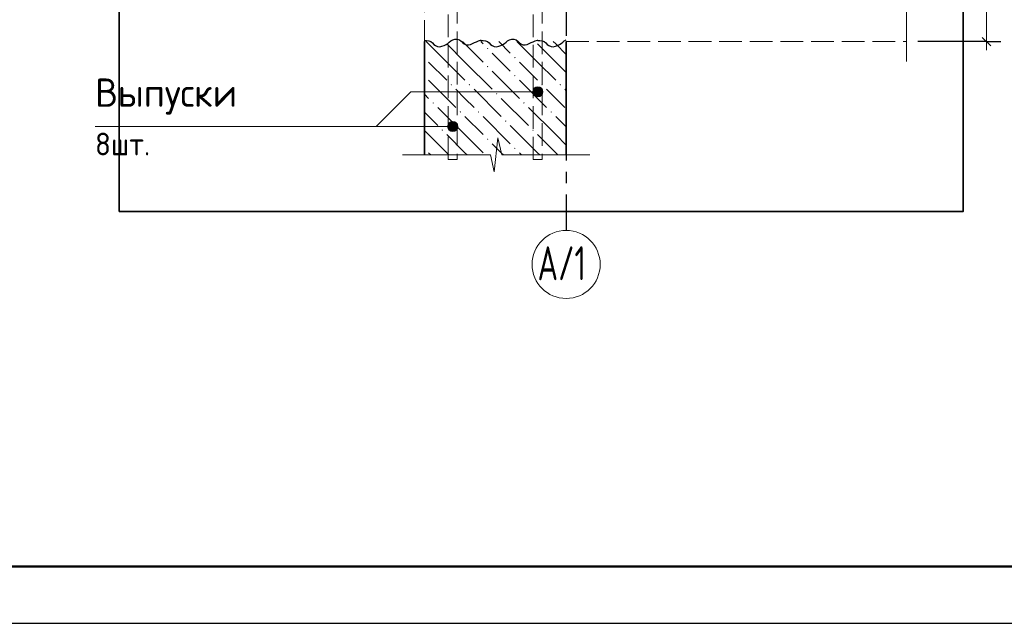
# Model space of a CAD drawing. Header units: millimetres. Extents: x 0 to 42000, y 0 to 29700.
# Tile 5 of 30: x 12749 to 21429, y 0 to 5325. Entities that reach past the tile are written whole.
import ezdxf

# ---------------------------------------------------------------- set-up
doc = ezdxf.new("R2010")
doc.units = ezdxf.units.MM
doc.linetypes.add('______2', pattern=[270, 200, -70])
doc.linetypes.add('______5', pattern=[1100, 800, -100, 100, -100])
for name, color, linetype, lineweight in [('Standard', 7, 'Continuous', 25), ('Выпуски арматуры Г-обр.', 52, 'Continuous', 25), ('ЖБ Перекрытие верхний уровень', 7, 'Continuous', 18), ('ЖБ Стена верхний уровень', 7, '______2', 13), ('Оси', 7, '______5', 13), ('Позиционная метка диаметр_ шаг', 7, 'Continuous', 13), ('Позиционная метка линия выноска', 7, 'Continuous', 13), ('Примечания', 7, 'Continuous', 13)]:
    doc.layers.add(name, color=color, linetype=linetype, lineweight=lineweight)
doc.styles.add('ISOCPEUR', font='txt')

msp = doc.modelspace()

# ---------------------------------------------------------------- hatches: boundary and pattern name
at = {"layer": 'ЖБ Стена верхний уровень', "linetype": 'Continuous', "lineweight": 18, "transparency": 33554687}
for points in [[(16867.5, 5070.8), (16874, 5077.3), (16880.5, 5070.8), (16874, 5064.3)], [(16316.3, 4995), (16320.5, 4990.8), (16316.3, 4986.6)], [(17107.5, 4990.8), (17114, 4997.3), (17120.5, 4990.8), (17114, 4984.3)], [(16867.5, 4910.8), (16874, 4917.3), (16880.5, 4910.8), (16874, 4904.3)], [(16316.3, 4835), (16320.5, 4830.8), (16316.3, 4826.6)], [(17107.5, 4830.8), (17114, 4837.3), (17120.5, 4830.8), (17114, 4824.3)], [(16547.5, 4750.8), (16554, 4757.3), (16560.5, 4750.8), (16554, 4744.3)], [(16707.5, 4750.8), (16714, 4757.3), (16720.5, 4750.8), (16714, 4744.3)], [(17347.5, 4750.8), (17354, 4757.3), (17360.5, 4750.8), (17354, 4744.3)], [(17507.5, 4750.8), (17514, 4757.3), (17520.5, 4750.8), (17514, 4744.3)], [(16947.5, 4670.8), (16954, 4677.3), (16960.5, 4670.8), (16954, 4664.3)], [(16387.5, 4590.8), (16394, 4597.3), (16400.5, 4590.8), (16394, 4584.3)], [(16627.5, 4510.8), (16634, 4517.3), (16640.5, 4510.8), (16634, 4504.3)], [(16787.5, 4510.8), (16794, 4517.3), (16800.5, 4510.8), (16794, 4504.3)], [(17187.5, 4590.8), (17194, 4597.3), (17200.5, 4590.8), (17194, 4584.3)], [(17427.5, 4510.8), (17434, 4517.3), (17440.5, 4510.8), (17434, 4504.3)], [(17027.5, 4430.8), (17034, 4437.3), (17040.5, 4430.8), (17034, 4424.3)], [(16467.5, 4350.8), (16474, 4357.3), (16480.5, 4350.8), (16474, 4344.3)], [(17267.5, 4350.8), (17274, 4357.3), (17280.5, 4350.8), (17274, 4344.3)], [(16867.5, 4270.8), (16874, 4277.3), (16880.5, 4270.8), (16874, 4264.3)], [(16316.3, 4195), (16320.5, 4190.8), (16316.3, 4186.6)], [(17107.5, 4190.8), (17114, 4197.3), (17120.5, 4190.8), (17114, 4184.3)]]:
    msp.add_hatch(color=7, dxfattribs=at).paths.add_polyline_path(points, flags=16)
at = {"layer": 'Позиционная метка линия выноска', "linetype": 'Continuous', "lineweight": 13, "transparency": 33554687}
for points in [[(17277.6, 4666), (17277.6, 4711), (17271.3, 4688.5)], [(17293.8, 4649.8), (17293.8, 4727.2), (17277.6, 4711)], [(17293.8, 4649.8), (17277.6, 4711), (17277.6, 4666)], [(17316.3, 4643.5), (17316.3, 4733.5), (17293.8, 4727.2)], [(17316.3, 4643.5), (17293.8, 4727.2), (17293.8, 4649.8)], [(17338.8, 4649.8), (17338.8, 4727.2), (17316.3, 4733.5)], [(17338.8, 4649.8), (17316.3, 4733.5), (17316.3, 4643.5)], [(17355, 4666), (17355, 4711), (17338.8, 4727.2)], [(17355, 4666), (17338.8, 4727.2), (17338.8, 4649.8)], [(17355, 4711), (17355, 4666), (17361.3, 4688.5)], [(16566.3, 4338.1), (16566.3, 4428.1), (16543.8, 4421.8)], [(16588.8, 4344.4), (16588.8, 4421.8), (16566.3, 4428.1)], [(16588.8, 4344.4), (16566.3, 4428.1), (16566.3, 4338.1)], [(16527.6, 4360.6), (16527.6, 4405.6), (16521.3, 4383.1)], [(16543.8, 4344.4), (16543.8, 4421.8), (16527.6, 4405.6)], [(16543.8, 4344.4), (16527.6, 4405.6), (16527.6, 4360.6)], [(16566.3, 4338.1), (16543.8, 4421.8), (16543.8, 4344.4)], [(16605, 4360.6), (16605, 4405.6), (16588.8, 4421.8)], [(16605, 4360.6), (16588.8, 4421.8), (16588.8, 4344.4)], [(16605, 4405.6), (16605, 4360.6), (16611.3, 4383.1)]]:
    msp.add_hatch(color=7, dxfattribs=at).paths.add_polyline_path(points)

# ---------------------------------------------------------------- linework, layer by layer
at = {"layer": 'Standard', "color": 7, "linetype": 'Continuous', "lineweight": 13, "transparency": 33554687}
for p, q in [((21272.6, 6131.8), (21272.6, 5131.8)), ((21272.6, 5131.8), (21272.6, 5056.8))]:
    msp.add_line(p, q, dxfattribs=at)
at = {"layer": 'Standard', "color": 7, "linetype": 'Continuous', "lineweight": -3, "transparency": 33554687}
for q in [(20666.3, 5131.8), (21147.6, 5131.8), (21397.6, 5131.8)]:
    msp.add_line((21272.6, 5131.8), q, dxfattribs=at)
at = {"layer": 'Standard', "color": 7, "linetype": 'Continuous', "lineweight": 25, "transparency": 33554687}
msp.add_line((21235.1, 5169.3), (21310.1, 5094.3), dxfattribs=at)
msp.add_lwpolyline([(0, 0), (42000, 0), (42000, 29700), (0, 29700), (0, 0)], close=True, dxfattribs=at)
at = {"layer": 'Standard', "color": 7, "linetype": 'Continuous', "lineweight": 50, "transparency": 33554687}
msp.add_lwpolyline([(2000, 29200), (41500, 29200), (41500, 500), (2000, 500), (2000, 29200)], close=True, dxfattribs=at)
at = {"layer": 'Standard', "color": 7, "linetype": 'Continuous', "lineweight": 35, "transparency": 33554687}
msp.add_lwpolyline([(23000, 29200), (2000, 29200), (2000, 500), (23000, 500), (23000, 29200)], dxfattribs=at)
at = {"layer": 'Standard', "color": 254, "linetype": 'Continuous', "lineweight": 35, "true_color": 0xc4c4ff, "transparency": 33554687}
msp.add_lwpolyline([(13626.3, 3631.8), (21066.3, 3631.8), (21066.3, 25531.8), (13626.3, 25531.8), (13626.3, 3631.8)], dxfattribs=at)
at = {"layer": 'Выпуски арматуры Г-обр.', "color": 7, "linetype": '______2', "lineweight": 13, "transparency": 33554687}
for points in [[(16606.3, 12781.8), (16606.3, 4091.8), (16526.3, 4091.8), (16526.3, 12781.8), (16606.3, 12781.8)], [(16606.3, 12781.8), (16606.3, 4091.8), (16526.3, 4091.8), (16526.3, 12781.8), (16606.3, 12781.8)], [(16606.3, 12781.8), (16606.3, 4091.8), (16526.3, 4091.8), (16526.3, 12781.8), (16606.3, 12781.8)], [(16606.3, 12781.8), (16606.3, 4091.8), (16526.3, 4091.8), (16526.3, 12781.8), (16606.3, 12781.8)], [(16606.3, 12781.8), (16606.3, 4091.8), (16526.3, 4091.8), (16526.3, 12781.8), (16606.3, 12781.8)], [(16606.3, 12781.8), (16606.3, 4091.8), (16526.3, 4091.8), (16526.3, 12781.8), (16606.3, 12781.8)], [(16606.3, 12781.8), (16606.3, 4091.8), (16526.3, 4091.8), (16526.3, 12781.8), (16606.3, 12781.8)], [(16606.3, 12781.8), (16606.3, 4091.8), (16526.3, 4091.8), (16526.3, 12781.8), (16606.3, 12781.8)], [(17356.3, 12781.8), (17356.3, 4091.8), (17276.3, 4091.8), (17276.3, 12781.8), (17356.3, 12781.8)], [(17356.3, 12781.8), (17356.3, 4091.8), (17276.3, 4091.8), (17276.3, 12781.8), (17356.3, 12781.8)], [(17356.3, 12781.8), (17356.3, 4091.8), (17276.3, 4091.8), (17276.3, 12781.8), (17356.3, 12781.8)], [(17356.3, 12781.8), (17356.3, 4091.8), (17276.3, 4091.8), (17276.3, 12781.8), (17356.3, 12781.8)], [(17356.3, 12781.8), (17356.3, 4091.8), (17276.3, 4091.8), (17276.3, 12781.8), (17356.3, 12781.8)], [(17356.3, 12781.8), (17356.3, 4091.8), (17276.3, 4091.8), (17276.3, 12781.8), (17356.3, 12781.8)], [(17356.3, 12781.8), (17356.3, 4091.8), (17276.3, 4091.8), (17276.3, 12781.8), (17356.3, 12781.8)], [(17356.3, 12781.8), (17356.3, 4091.8), (17276.3, 4091.8), (17276.3, 12781.8), (17356.3, 12781.8)]]:
    msp.add_lwpolyline(points, dxfattribs=at)
at = {"layer": 'ЖБ Перекрытие верхний уровень', "color": 7, "linetype": '______2', "lineweight": 18, "transparency": 33554687}
for p, q in [((16316.3, 6131.8), (16316.3, 5131.8)), ((17566.3, 5131.8), (20566.3, 5131.8))]:
    msp.add_line(p, q, dxfattribs=at)
at = {"layer": 'ЖБ Стена верхний уровень', "color": 7, "linetype": 'Continuous', "lineweight": 35, "transparency": 33554687}
for p, q in [((16316.3, 5131.8), (16316.3, 4131.8)), ((17566.3, 4131.8), (17566.3, 5131.8))]:
    msp.add_line(p, q, dxfattribs=at)
at = {"layer": 'ЖБ Стена верхний уровень', "color": 9, "linetype": 'Continuous', "lineweight": 18, "true_color": 0xc7c7c7, "transparency": 33554687}
for p, q in [((16514, 4950.8), (16333, 5131.8)), ((16674, 5110.8), (16653, 5131.8)), ((16813, 5131.8), (16834, 5110.8)), ((16973, 5131.8), (17074, 5030.8)), ((17314, 4950.8), (17133, 5131.8)), ((17474, 5110.8), (17453, 5131.8)), ((16514, 5110.8), (16674, 4950.8)), ((16674, 5110.8), (16834, 4950.8)), ((17314, 5110.8), (17474, 4950.8)), ((17474, 5110.8), (17566.3, 5018.5)), ((16354, 4950.8), (16514, 4790.8)), ((16514, 4950.8), (16674, 4790.8)), ((16674, 4950.8), (16914, 4710.8)), ((16994, 4950.8), (16914, 5030.8)), ((17074, 4870.8), (16994, 4950.8)), ((17154, 4950.8), (17314, 4790.8)), ((17314, 4950.8), (17474, 4790.8)), ((17474, 4950.8), (17566.3, 4858.5)), ((16914, 4870.8), (17154, 4630.8)), ((16354, 4790.8), (16594, 4550.8)), ((17154, 4790.8), (17394, 4550.8)), ((16674, 4630.8), (16594, 4710.8)), ((16754, 4710.8), (16994, 4470.8)), ((17474, 4630.8), (17394, 4710.8)), ((17554, 4710.8), (17566.3, 4698.5)), ((16316.3, 4668.5), (16354, 4630.8)), ((16754, 4550.8), (16674, 4630.8)), ((16994, 4630.8), (17234, 4390.8)), ((17554, 4550.8), (17474, 4630.8)), ((16674, 4310.8), (16434, 4550.8)), ((17474, 4310.8), (17234, 4550.8)), ((16316.3, 4508.5), (16434, 4390.8)), ((16674, 4470.8), (16834, 4310.8)), ((16834, 4470.8), (17074, 4230.8)), ((17474, 4470.8), (17566.3, 4378.5)), ((16514, 4150.8), (16316.3, 4348.5)), ((17314, 4150.8), (17074, 4390.8)), ((16514, 4310.8), (16674, 4150.8)), ((16674, 4310.8), (16834, 4150.8)), ((17314, 4310.8), (17474, 4150.8)), ((17474, 4310.8), (17566.3, 4218.5)), ((16994, 4150.8), (16914, 4230.8)), ((16354, 4150.8), (16373, 4131.8)), ((16514, 4150.8), (16533, 4131.8)), ((16674, 4150.8), (16693, 4131.8)), ((17013, 4131.8), (16994, 4150.8)), ((17154, 4150.8), (17173, 4131.8)), ((17314, 4150.8), (17333, 4131.8)), ((17474, 4150.8), (17493, 4131.8))]:
    msp.add_line(p, q, dxfattribs=at)
at = {"layer": 'Оси', "color": 8, "linetype": '______5', "lineweight": -3, "transparency": 33554687}
msp.add_line((17566.3, 7081.8), (17566.3, 3465.7), dxfattribs=at)
at = {"layer": 'Оси', "color": 7, "linetype": 'Continuous', "lineweight": 13, "transparency": 33554687}
msp.add_circle((17566.3, 3165.7), 300, dxfattribs=at)
at = {"layer": 'Позиционная метка линия выноска', "color": 7, "linetype": 'Continuous', "lineweight": 13, "transparency": 33554687}
for p, q in [((17271.3, 4688.5), (17271.3, 4688.5)), ((17316.3, 4733.5), (17316.3, 4733.5)), ((17361.3, 4688.5), (17361.3, 4688.5)), ((17316.3, 4643.5), (17316.3, 4643.5)), ((16566.3, 4428.1), (16566.3, 4428.1)), ((16521.3, 4383.1), (16521.3, 4383.1)), ((16611.3, 4383.1), (16611.3, 4383.1)), ((16566.3, 4338.1), (16566.3, 4338.1))]:
    msp.add_line(p, q, dxfattribs=at)
for points in [[(17316.3, 4688.5), (16197.6, 4688.5), (15892.2, 4383.1)], [(16566.3, 4383.1), (16180.5, 4383.1), (13412.9, 4383.1)]]:
    msp.add_lwpolyline(points, dxfattribs=at)
for centre in [(17316.3, 4688.5), (16566.3, 4383.1)]:
    msp.add_circle(centre, 45, dxfattribs=at)
at = {"layer": 'Примечания', "color": 7, "linetype": 'Continuous', "lineweight": 13, "transparency": 33554687}
for p, q in [((20566.3, 5591.3), (20566.3, 4956.8)), ((20566.3, 4956.8), (20566.3, 4956.8)), ((16932.5, 3981.8), (16965.5, 4281.8)), ((16965.5, 4281.8), (16998.5, 4131.8)), ((16124, 4131.8), (16899.5, 4131.8)), ((16899.5, 4131.8), (16932.5, 3981.8)), ((16998.5, 4131.8), (17774, 4131.8)), ((17774, 4131.8), (17774, 4131.8))]:
    msp.add_line(p, q, dxfattribs=at)
at = {"layer": 'Примечания', "color": 7, "linetype": 'Continuous', "lineweight": 25, "transparency": 33554687}
for points in [[(16316.3, 5140.5), (16334.8, 5140.8), (16354.8, 5137.9), (16372.8, 5131.3), (16387.3, 5120.4), (16399.8, 5107.4), (16414.3, 5096.5), (16432.8, 5089.9), (16452.3, 5086.1), (16471.8, 5090.4), (16489.8, 5097.4), (16507.3, 5105.5), (16522.3, 5116.2), (16536.3, 5127.7), (16550.3, 5139.1), (16567.3, 5148.1), (16586.3, 5152.9), (16606.3, 5152.2), (16625.8, 5146.9), (16640.3, 5136.2), (16653.3, 5123.7), (16667.3, 5112.3), (16684.3, 5103.8), (16704.3, 5101.9), (16723.8, 5106.7), (16741.3, 5114.3), (16758.3, 5122.8), (16775.8, 5131), (16792.8, 5139.1), (16812.3, 5142.9), (16816.3, 5143.3)], [(16816.3, 5140.5), (16834.8, 5140.8), (16854.8, 5137.9), (16872.8, 5131.3), (16887.3, 5120.4), (16899.8, 5107.4), (16914.3, 5096.5), (16932.8, 5089.9), (16952.3, 5086.1), (16971.8, 5090.4), (16989.8, 5097.4), (17007.3, 5105.5), (17022.3, 5116.2), (17036.3, 5127.7), (17050.3, 5139.1), (17067.3, 5148.1), (17086.3, 5152.9), (17106.3, 5152.2), (17125.8, 5146.9), (17140.3, 5136.2), (17153.3, 5123.7), (17167.3, 5112.3), (17184.3, 5103.8), (17204.3, 5101.9), (17223.8, 5106.7), (17241.3, 5114.3), (17258.3, 5122.8), (17275.8, 5131), (17292.8, 5139.1), (17312.3, 5142.9), (17316.3, 5143.3)], [(17316.3, 5140.5), (17334.8, 5140.8), (17354.8, 5137.9), (17372.8, 5131.3), (17387.3, 5120.4), (17399.8, 5107.4), (17414.3, 5096.5), (17432.8, 5089.9), (17452.3, 5086.1), (17471.8, 5090.4), (17489.8, 5097.4), (17507.3, 5105.5), (17522.3, 5116.2), (17536.3, 5127.7), (17550.3, 5139.1), (17566.3, 5147.6)]]:
    msp.add_lwpolyline(points, dxfattribs=at)

# ---------------------------------------------------------------- texts
at = {"layer": 'Оси', "color": 7, "linetype": 'Continuous', "lineweight": 25, "transparency": 33554687, "insert": (17314.3, 3025.7), "char_height": 300, "width": 604.578, "attachment_point": 7, "style": 'ISOCPEUR'}
msp.add_mtext('\\W0.67;А/1', dxfattribs=at)
at = {"layer": 'Позиционная метка диаметр_ шаг', "color": 7, "linetype": 'Continuous', "lineweight": 25, "transparency": 33554687, "attachment_point": 7, "style": 'ISOCPEUR'}
for s, insert, char_height, width in [('\\W0.96;Выпуски', (13412.9, 4488.2), 250, 1369.43), ('\\W0.93;8шт.', (13412.9, 4128.2), 200, 653.031)]:
    msp.add_mtext(s, dxfattribs=dict(at, insert=insert, char_height=char_height, width=width))

doc.saveas('drawing.dxf')
